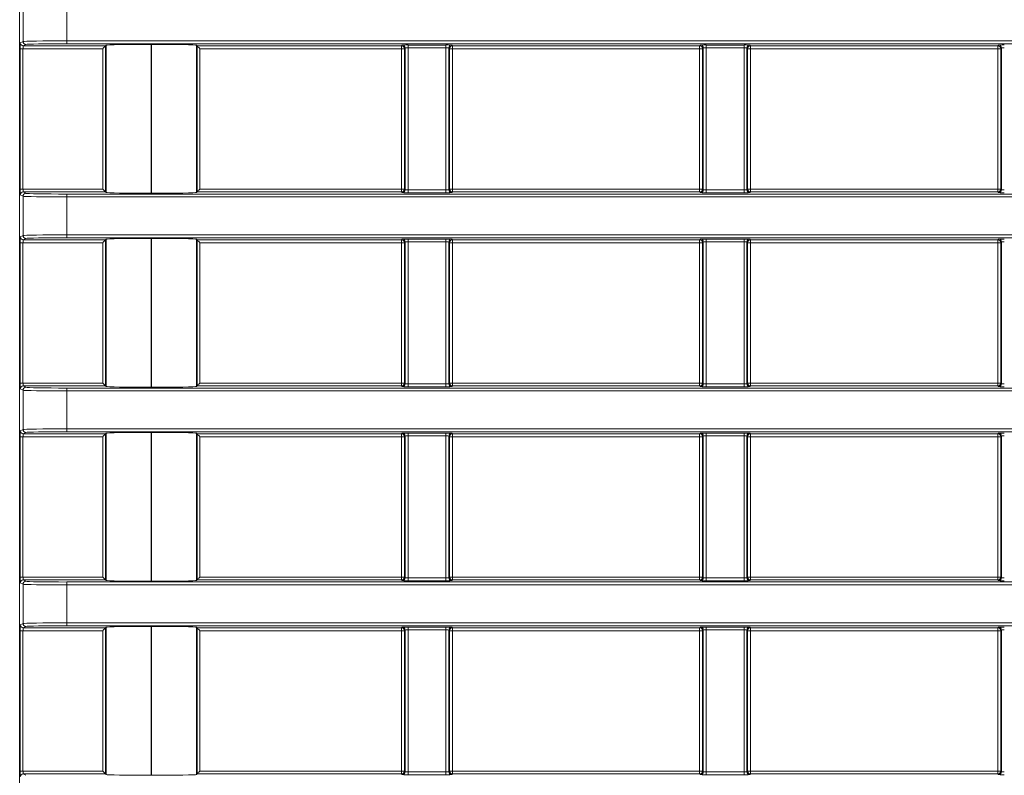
# Model space of a CAD drawing. Header units: millimetres. Extents: x 0 to 1118, y 0 to 864.
# Tile 125 of 146: x 343 to 360, y 469 to 482. Entities that reach past the tile are written whole.
import ezdxf

# ---------------------------------------------------------------- set-up
doc = ezdxf.new("R2010")
doc.units = ezdxf.units.MM

msp = doc.modelspace()

# ---------------------------------------------------------------- linework, layer by layer
at = {"color": 7, "linetype": 'Continuous', "lineweight": 15}
for p, q in [((343.494, 486.032), (343.494, 457.972)), ((343.552, 481.673), (343.552, 482.348)), ((344.302, 482.336), (344.302, 481.685)), ((343.505, 481.649), (343.552, 481.673)), ((344.302, 481.685), (370.628, 481.685)), ((344.302, 481.685), (344.302, 481.635)), ((343.502, 479.136), (343.502, 481.549)), ((343.502, 481.549), (343.551, 481.549)), ((344.921, 481.549), (343.551, 481.549)), ((343.551, 481.549), (343.551, 479.136)), ((343.602, 481.623), (343.555, 481.599)), ((343.555, 481.599), (344.971, 481.599)), ((370.628, 481.635), (344.302, 481.635)), ((344.921, 479.136), (344.921, 481.549)), ((344.981, 481.609), (344.971, 481.599)), ((344.971, 481.599), (344.971, 479.086)), ((344.981, 479.076), (344.981, 481.609)), ((345.756, 481.623), (345.758, 481.623)), ((345.756, 481.623), (345.756, 479.062)), ((345.758, 479.062), (345.758, 481.623)), ((346.533, 481.609), (346.543, 481.599)), ((346.533, 481.609), (346.533, 479.076)), ((346.543, 481.599), (350.057, 481.599)), ((346.543, 479.086), (346.543, 481.599)), ((346.593, 481.549), (346.593, 479.136)), ((350.057, 481.549), (346.593, 481.549)), ((350.057, 481.599), (350.069, 481.611)), ((350.057, 481.549), (350.057, 481.599)), ((350.107, 481.549), (350.057, 481.549)), ((350.057, 479.136), (350.057, 481.549)), ((350.119, 481.561), (350.107, 481.549)), ((350.107, 481.549), (350.107, 479.136)), ((350.119, 479.124), (350.119, 481.561)), ((350.169, 481.612), (350.82, 481.612)), ((350.169, 481.612), (350.169, 481.562)), ((350.82, 481.562), (350.169, 481.562)), ((350.169, 481.562), (350.169, 479.123)), ((350.82, 481.612), (350.82, 481.562)), ((350.82, 479.123), (350.82, 481.562)), ((350.87, 481.561), (350.87, 479.124)), ((350.882, 481.549), (350.87, 481.561)), ((350.882, 479.136), (350.882, 481.549)), ((350.932, 481.549), (350.882, 481.549)), ((350.92, 481.611), (350.932, 481.599)), ((350.932, 481.599), (355.182, 481.599)), ((350.932, 481.599), (350.932, 481.549)), ((350.932, 481.549), (350.932, 479.136)), ((355.182, 481.549), (350.932, 481.549)), ((355.182, 481.599), (355.194, 481.611)), ((355.182, 481.549), (355.182, 481.599)), ((355.232, 481.549), (355.182, 481.549)), ((355.182, 479.136), (355.182, 481.549)), ((355.244, 481.561), (355.232, 481.549)), ((355.232, 481.549), (355.232, 479.136)), ((355.244, 479.124), (355.244, 481.561)), ((355.294, 481.612), (355.945, 481.612)), ((355.294, 481.612), (355.294, 481.562)), ((355.945, 481.562), (355.294, 481.562)), ((355.294, 481.562), (355.294, 479.123)), ((355.945, 481.612), (355.945, 481.562)), ((355.945, 479.123), (355.945, 481.562)), ((355.995, 481.561), (355.995, 479.124)), ((356.007, 481.549), (355.995, 481.561)), ((356.007, 479.136), (356.007, 481.549)), ((356.057, 481.549), (356.007, 481.549)), ((356.045, 481.611), (356.057, 481.599)), ((356.057, 481.599), (360.307, 481.599)), ((356.057, 481.599), (356.057, 481.549)), ((356.057, 481.549), (356.057, 479.136)), ((360.307, 481.549), (356.057, 481.549)), ((360.307, 481.599), (360.319, 481.611)), ((360.307, 481.549), (360.307, 481.599)), ((360.357, 481.549), (360.307, 481.549)), ((360.307, 479.136), (360.307, 481.549)), ((360.369, 481.561), (360.357, 481.549)), ((360.357, 481.549), (360.357, 479.136)), ((360.369, 479.124), (360.369, 481.561)), ((343.502, 479.136), (343.551, 479.136)), ((343.551, 479.136), (344.921, 479.136)), ((346.593, 479.136), (350.057, 479.136)), ((350.057, 479.086), (350.057, 479.136)), ((350.057, 479.136), (350.107, 479.136)), ((350.107, 479.136), (350.119, 479.124)), ((350.169, 479.123), (350.82, 479.123)), ((350.169, 479.123), (350.169, 479.073)), ((350.82, 479.123), (350.82, 479.073)), ((350.87, 479.124), (350.882, 479.136)), ((350.882, 479.136), (350.932, 479.136)), ((350.932, 479.136), (350.932, 479.086)), ((350.932, 479.136), (355.182, 479.136)), ((355.182, 479.086), (355.182, 479.136)), ((355.182, 479.136), (355.232, 479.136)), ((355.232, 479.136), (355.244, 479.124)), ((355.294, 479.123), (355.945, 479.123)), ((355.294, 479.123), (355.294, 479.073)), ((355.945, 479.123), (355.945, 479.073)), ((355.995, 479.124), (356.007, 479.136)), ((356.007, 479.136), (356.057, 479.136)), ((356.057, 479.136), (356.057, 479.086)), ((356.057, 479.136), (360.307, 479.136)), ((360.307, 479.086), (360.307, 479.136)), ((360.307, 479.136), (360.357, 479.136)), ((360.357, 479.136), (360.369, 479.124)), ((343.552, 479.012), (343.505, 479.036)), ((343.552, 478.337), (343.552, 479.012)), ((343.555, 479.086), (343.602, 479.062)), ((344.971, 479.086), (343.555, 479.086)), ((344.302, 479), (344.302, 479.05)), ((344.302, 479.05), (370.628, 479.05)), ((370.628, 479), (344.302, 479)), ((344.302, 479), (344.302, 478.349)), ((344.981, 479.076), (344.971, 479.086)), ((345.756, 479.062), (345.758, 479.062)), ((346.533, 479.076), (346.543, 479.086)), ((350.057, 479.086), (346.543, 479.086)), ((350.069, 479.074), (350.057, 479.086)), ((350.82, 479.073), (350.169, 479.073)), ((350.932, 479.086), (350.92, 479.074)), ((355.182, 479.086), (350.932, 479.086)), ((355.194, 479.074), (355.182, 479.086)), ((355.945, 479.073), (355.294, 479.073)), ((356.057, 479.086), (356.045, 479.074)), ((360.307, 479.086), (356.057, 479.086)), ((360.319, 479.074), (360.307, 479.086)), ((343.505, 478.313), (343.552, 478.337)), ((343.602, 478.287), (343.555, 478.263)), ((344.302, 478.349), (344.302, 478.299)), ((344.302, 478.349), (370.628, 478.349)), ((370.628, 478.299), (344.302, 478.299)), ((345.756, 478.287), (345.758, 478.287)), ((345.756, 478.287), (345.756, 475.726)), ((345.758, 475.726), (345.758, 478.287)), ((350.169, 478.276), (350.82, 478.276)), ((350.169, 478.276), (350.169, 478.226)), ((350.82, 478.276), (350.82, 478.226)), ((355.294, 478.276), (355.945, 478.276)), ((355.294, 478.276), (355.294, 478.226)), ((355.945, 478.276), (355.945, 478.226)), ((343.502, 475.799), (343.502, 478.213)), ((343.502, 478.213), (343.551, 478.213)), ((344.921, 478.213), (343.551, 478.213)), ((343.551, 478.213), (343.551, 475.799)), ((343.555, 478.263), (344.971, 478.263)), ((344.921, 475.799), (344.921, 478.213)), ((344.981, 478.273), (344.971, 478.263)), ((344.971, 478.263), (344.971, 475.749)), ((344.981, 475.739), (344.981, 478.273)), ((346.533, 478.273), (346.543, 478.263)), ((346.533, 478.273), (346.533, 475.739)), ((346.543, 478.263), (350.057, 478.263)), ((346.543, 475.749), (346.543, 478.263)), ((346.593, 478.213), (346.593, 475.799)), ((350.057, 478.213), (346.593, 478.213)), ((350.057, 478.263), (350.069, 478.275)), ((350.057, 478.213), (350.057, 478.263)), ((350.107, 478.213), (350.057, 478.213)), ((350.057, 475.799), (350.057, 478.213)), ((350.119, 478.225), (350.107, 478.213)), ((350.107, 478.213), (350.107, 475.799)), ((350.119, 475.788), (350.119, 478.225)), ((350.82, 478.226), (350.169, 478.226)), ((350.169, 478.226), (350.169, 475.786)), ((350.82, 475.786), (350.82, 478.226)), ((350.87, 478.225), (350.87, 475.788)), ((350.882, 478.213), (350.87, 478.225)), ((350.882, 475.799), (350.882, 478.213)), ((350.932, 478.213), (350.882, 478.213)), ((350.92, 478.275), (350.932, 478.263)), ((350.932, 478.263), (355.182, 478.263)), ((350.932, 478.263), (350.932, 478.213)), ((350.932, 478.213), (350.932, 475.799)), ((355.182, 478.213), (350.932, 478.213)), ((355.182, 478.263), (355.194, 478.275)), ((355.182, 478.213), (355.182, 478.263)), ((355.232, 478.213), (355.182, 478.213)), ((355.182, 475.799), (355.182, 478.213)), ((355.244, 478.225), (355.232, 478.213)), ((355.232, 478.213), (355.232, 475.799)), ((355.244, 475.788), (355.244, 478.225)), ((355.945, 478.226), (355.294, 478.226)), ((355.294, 478.226), (355.294, 475.786)), ((355.945, 475.786), (355.945, 478.226)), ((355.995, 478.225), (355.995, 475.788)), ((356.007, 478.213), (355.995, 478.225)), ((356.007, 475.799), (356.007, 478.213)), ((356.057, 478.213), (356.007, 478.213)), ((356.045, 478.275), (356.057, 478.263)), ((356.057, 478.263), (360.307, 478.263)), ((356.057, 478.263), (356.057, 478.213)), ((360.307, 478.213), (356.057, 478.213)), ((356.057, 478.213), (356.057, 475.799)), ((360.307, 478.263), (360.319, 478.275)), ((360.307, 478.213), (360.307, 478.263)), ((360.357, 478.213), (360.307, 478.213)), ((360.307, 475.799), (360.307, 478.213)), ((360.369, 478.225), (360.357, 478.213)), ((360.357, 478.213), (360.357, 475.799)), ((360.369, 475.788), (360.369, 478.225)), ((343.502, 475.799), (343.551, 475.799)), ((343.551, 475.799), (344.921, 475.799)), ((343.555, 475.749), (343.602, 475.726)), ((344.971, 475.749), (343.555, 475.749)), ((344.981, 475.739), (344.971, 475.749)), ((346.533, 475.739), (346.543, 475.749)), ((350.057, 475.749), (346.543, 475.749)), ((346.593, 475.799), (350.057, 475.799)), ((350.057, 475.749), (350.057, 475.799)), ((350.057, 475.799), (350.107, 475.799)), ((350.069, 475.738), (350.057, 475.749)), ((350.107, 475.799), (350.119, 475.788)), ((350.169, 475.786), (350.169, 475.736)), ((350.169, 475.786), (350.82, 475.786)), ((350.82, 475.786), (350.82, 475.736)), ((350.87, 475.788), (350.882, 475.799)), ((350.882, 475.799), (350.932, 475.799)), ((350.932, 475.749), (350.92, 475.738)), ((350.932, 475.799), (350.932, 475.749)), ((350.932, 475.799), (355.182, 475.799)), ((355.182, 475.749), (350.932, 475.749)), ((355.182, 475.749), (355.182, 475.799)), ((355.182, 475.799), (355.232, 475.799)), ((355.194, 475.738), (355.182, 475.749)), ((355.232, 475.799), (355.244, 475.788)), ((355.294, 475.786), (355.945, 475.786)), ((355.294, 475.786), (355.294, 475.736)), ((355.945, 475.786), (355.945, 475.736)), ((355.995, 475.788), (356.007, 475.799)), ((356.007, 475.799), (356.057, 475.799)), ((356.057, 475.749), (356.045, 475.738)), ((356.057, 475.799), (356.057, 475.749)), ((356.057, 475.799), (360.307, 475.799)), ((360.307, 475.749), (356.057, 475.749)), ((360.307, 475.749), (360.307, 475.799)), ((360.307, 475.799), (360.357, 475.799)), ((360.319, 475.738), (360.307, 475.749)), ((360.357, 475.799), (360.369, 475.788)), ((343.552, 475.676), (343.505, 475.7)), ((343.552, 475.001), (343.552, 475.676)), ((344.302, 475.664), (344.302, 475.714)), ((344.302, 475.714), (370.628, 475.714)), ((370.628, 475.664), (344.302, 475.664)), ((344.302, 475.664), (344.302, 475.012)), ((345.756, 475.726), (345.758, 475.726)), ((350.82, 475.736), (350.169, 475.736)), ((355.945, 475.736), (355.294, 475.736)), ((343.505, 474.977), (343.552, 475.001)), ((343.602, 474.951), (343.555, 474.927)), ((343.555, 474.927), (344.971, 474.927)), ((344.302, 475.012), (370.628, 475.012)), ((344.302, 475.012), (344.302, 474.962)), ((370.628, 474.962), (344.302, 474.962)), ((344.981, 474.937), (344.971, 474.927)), ((344.971, 474.927), (344.971, 472.413)), ((344.981, 472.403), (344.981, 474.937)), ((345.756, 474.95), (345.758, 474.95)), ((345.756, 474.95), (345.756, 472.39)), ((345.758, 472.39), (345.758, 474.95)), ((346.533, 474.937), (346.543, 474.927)), ((346.533, 474.937), (346.533, 472.403)), ((346.543, 474.927), (350.057, 474.927)), ((346.543, 472.413), (346.543, 474.927)), ((350.057, 474.927), (350.069, 474.938)), ((350.057, 474.877), (350.057, 474.927)), ((350.169, 474.94), (350.82, 474.94)), ((350.169, 474.94), (350.169, 474.89)), ((350.82, 474.94), (350.82, 474.89)), ((350.92, 474.938), (350.932, 474.927)), ((350.932, 474.927), (355.182, 474.927)), ((350.932, 474.927), (350.932, 474.877)), ((355.182, 474.927), (355.194, 474.938)), ((355.182, 474.877), (355.182, 474.927)), ((355.294, 474.94), (355.945, 474.94)), ((355.294, 474.94), (355.294, 474.89)), ((355.945, 474.94), (355.945, 474.89)), ((356.045, 474.938), (356.057, 474.927)), ((356.057, 474.927), (360.307, 474.927)), ((356.057, 474.927), (356.057, 474.877)), ((360.307, 474.927), (360.319, 474.938)), ((360.307, 474.877), (360.307, 474.927)), ((343.502, 472.463), (343.502, 474.877)), ((343.502, 474.877), (343.551, 474.877)), ((344.921, 474.877), (343.551, 474.877)), ((343.551, 474.877), (343.551, 472.463)), ((344.921, 472.463), (344.921, 474.877)), ((346.593, 474.877), (346.593, 472.463)), ((350.057, 474.877), (346.593, 474.877)), ((350.107, 474.877), (350.057, 474.877)), ((350.057, 472.463), (350.057, 474.877)), ((350.119, 474.888), (350.107, 474.877)), ((350.107, 474.877), (350.107, 472.463)), ((350.119, 472.452), (350.119, 474.888)), ((350.82, 474.89), (350.169, 474.89)), ((350.169, 474.89), (350.169, 472.45)), ((350.82, 472.45), (350.82, 474.89)), ((350.87, 474.888), (350.87, 472.452)), ((350.882, 474.877), (350.87, 474.888)), ((350.882, 472.463), (350.882, 474.877)), ((350.932, 474.877), (350.882, 474.877)), ((350.932, 474.877), (350.932, 472.463)), ((355.182, 474.877), (350.932, 474.877)), ((355.232, 474.877), (355.182, 474.877)), ((355.182, 472.463), (355.182, 474.877)), ((355.244, 474.888), (355.232, 474.877)), ((355.232, 474.877), (355.232, 472.463)), ((355.244, 472.452), (355.244, 474.888)), ((355.945, 474.89), (355.294, 474.89)), ((355.294, 474.89), (355.294, 472.45)), ((355.945, 472.45), (355.945, 474.89)), ((355.995, 474.888), (355.995, 472.452)), ((356.007, 474.877), (355.995, 474.888)), ((356.007, 472.463), (356.007, 474.877)), ((356.057, 474.877), (356.007, 474.877)), ((356.057, 474.877), (356.057, 472.463)), ((360.307, 474.877), (356.057, 474.877)), ((360.357, 474.877), (360.307, 474.877)), ((360.307, 472.463), (360.307, 474.877)), ((360.369, 474.888), (360.357, 474.877)), ((360.357, 474.877), (360.357, 472.463)), ((360.369, 472.452), (360.369, 474.888)), ((343.502, 472.463), (343.551, 472.463)), ((343.552, 472.34), (343.505, 472.363)), ((343.551, 472.463), (344.921, 472.463)), ((343.555, 472.413), (343.602, 472.39)), ((344.971, 472.413), (343.555, 472.413)), ((344.302, 472.328), (344.302, 472.378)), ((344.302, 472.378), (370.628, 472.378)), ((344.981, 472.403), (344.971, 472.413)), ((345.756, 472.39), (345.758, 472.39)), ((346.533, 472.403), (346.543, 472.413)), ((350.057, 472.413), (346.543, 472.413)), ((346.593, 472.463), (350.057, 472.463)), ((350.057, 472.413), (350.057, 472.463)), ((350.057, 472.463), (350.107, 472.463)), ((350.069, 472.402), (350.057, 472.413)), ((350.107, 472.463), (350.119, 472.452)), ((350.169, 472.45), (350.82, 472.45)), ((350.169, 472.45), (350.169, 472.4)), ((350.82, 472.4), (350.169, 472.4)), ((350.82, 472.45), (350.82, 472.4)), ((350.87, 472.452), (350.882, 472.463)), ((350.882, 472.463), (350.932, 472.463)), ((350.932, 472.413), (350.92, 472.402)), ((350.932, 472.463), (350.932, 472.413)), ((350.932, 472.463), (355.182, 472.463)), ((355.182, 472.413), (350.932, 472.413)), ((355.182, 472.413), (355.182, 472.463)), ((355.182, 472.463), (355.232, 472.463)), ((355.194, 472.402), (355.182, 472.413)), ((355.232, 472.463), (355.244, 472.452)), ((355.294, 472.45), (355.945, 472.45)), ((355.294, 472.45), (355.294, 472.4)), ((355.945, 472.4), (355.294, 472.4)), ((355.945, 472.45), (355.945, 472.4)), ((355.995, 472.452), (356.007, 472.463)), ((356.007, 472.463), (356.057, 472.463)), ((356.057, 472.413), (356.045, 472.402)), ((356.057, 472.463), (356.057, 472.413)), ((356.057, 472.463), (360.307, 472.463)), ((360.307, 472.413), (356.057, 472.413)), ((360.307, 472.413), (360.307, 472.463)), ((360.307, 472.463), (360.357, 472.463)), ((360.319, 472.402), (360.307, 472.413)), ((360.357, 472.463), (360.369, 472.452)), ((343.552, 471.664), (343.552, 472.34)), ((370.628, 472.328), (344.302, 472.328)), ((344.302, 472.328), (344.302, 471.676)), ((344.302, 471.676), (370.628, 471.676)), ((344.302, 471.676), (344.302, 471.626)), ((343.502, 469.127), (343.502, 471.541)), ((343.502, 471.541), (343.551, 471.541)), ((343.505, 471.641), (343.552, 471.664)), ((344.921, 471.541), (343.551, 471.541)), ((343.551, 471.541), (343.551, 469.127)), ((343.602, 471.615), (343.555, 471.591)), ((343.555, 471.591), (344.971, 471.591)), ((370.628, 471.626), (344.302, 471.626)), ((344.921, 469.127), (344.921, 471.541)), ((344.981, 471.601), (344.971, 471.591)), ((344.971, 471.591), (344.971, 469.077)), ((344.981, 469.067), (344.981, 471.601)), ((345.756, 471.614), (345.758, 471.614)), ((345.756, 471.614), (345.756, 469.054)), ((345.758, 469.054), (345.758, 471.614)), ((346.533, 471.601), (346.543, 471.591)), ((346.533, 471.601), (346.533, 469.067)), ((346.543, 471.591), (350.057, 471.591)), ((346.543, 469.077), (346.543, 471.591)), ((346.593, 471.541), (346.593, 469.127)), ((350.057, 471.541), (346.593, 471.541)), ((350.057, 471.591), (350.069, 471.602)), ((350.057, 471.541), (350.057, 471.591)), ((350.107, 471.541), (350.057, 471.541)), ((350.057, 469.127), (350.057, 471.541)), ((350.119, 471.552), (350.107, 471.541)), ((350.107, 471.541), (350.107, 469.127)), ((350.119, 469.116), (350.119, 471.552)), ((350.169, 471.604), (350.82, 471.604)), ((350.169, 471.604), (350.169, 471.554)), ((350.82, 471.554), (350.169, 471.554)), ((350.169, 471.554), (350.169, 469.114)), ((350.82, 471.604), (350.82, 471.554)), ((350.82, 469.114), (350.82, 471.554)), ((350.87, 471.552), (350.87, 469.116)), ((350.882, 471.541), (350.87, 471.552)), ((350.882, 469.127), (350.882, 471.541)), ((350.932, 471.541), (350.882, 471.541)), ((350.92, 471.602), (350.932, 471.591)), ((350.932, 471.591), (355.182, 471.591)), ((350.932, 471.591), (350.932, 471.541)), ((350.932, 471.541), (350.932, 469.127)), ((355.182, 471.541), (350.932, 471.541)), ((355.182, 471.591), (355.194, 471.602)), ((355.182, 471.541), (355.182, 471.591)), ((355.232, 471.541), (355.182, 471.541)), ((355.182, 469.127), (355.182, 471.541)), ((355.244, 471.552), (355.232, 471.541)), ((355.232, 471.541), (355.232, 469.127)), ((355.244, 469.116), (355.244, 471.552)), ((355.294, 471.604), (355.945, 471.604)), ((355.294, 471.604), (355.294, 471.554)), ((355.945, 471.554), (355.294, 471.554)), ((355.294, 471.554), (355.294, 469.114)), ((355.945, 471.604), (355.945, 471.554)), ((355.945, 469.114), (355.945, 471.554)), ((355.995, 471.552), (355.995, 469.116)), ((356.007, 471.541), (355.995, 471.552)), ((356.007, 469.127), (356.007, 471.541)), ((356.057, 471.541), (356.007, 471.541)), ((356.045, 471.602), (356.057, 471.591)), ((356.057, 471.591), (360.307, 471.591)), ((356.057, 471.591), (356.057, 471.541)), ((356.057, 471.541), (356.057, 469.127)), ((360.307, 471.541), (356.057, 471.541)), ((360.307, 471.591), (360.319, 471.602)), ((360.307, 471.541), (360.307, 471.591)), ((360.357, 471.541), (360.307, 471.541)), ((360.307, 469.127), (360.307, 471.541)), ((360.369, 471.552), (360.357, 471.541)), ((360.357, 471.541), (360.357, 469.127)), ((360.369, 469.116), (360.369, 471.552)), ((343.502, 469.127), (343.551, 469.127)), ((343.551, 469.127), (344.921, 469.127)), ((343.555, 469.077), (343.602, 469.054)), ((344.971, 469.077), (343.555, 469.077)), ((344.981, 469.067), (344.971, 469.077)), ((345.756, 469.054), (345.758, 469.054)), ((346.533, 469.067), (346.543, 469.077)), ((350.057, 469.077), (346.543, 469.077)), ((346.593, 469.127), (350.057, 469.127)), ((350.057, 469.077), (350.057, 469.127)), ((350.057, 469.127), (350.107, 469.127)), ((350.069, 469.066), (350.057, 469.077)), ((350.107, 469.127), (350.119, 469.116)), ((350.169, 469.114), (350.82, 469.114)), ((350.169, 469.114), (350.169, 469.064)), ((350.82, 469.064), (350.169, 469.064)), ((350.82, 469.114), (350.82, 469.064)), ((350.87, 469.116), (350.882, 469.127)), ((350.882, 469.127), (350.932, 469.127)), ((350.932, 469.077), (350.92, 469.066)), ((350.932, 469.127), (350.932, 469.077)), ((350.932, 469.127), (355.182, 469.127)), ((355.182, 469.077), (350.932, 469.077)), ((355.182, 469.077), (355.182, 469.127)), ((355.182, 469.127), (355.232, 469.127)), ((355.194, 469.066), (355.182, 469.077)), ((355.232, 469.127), (355.244, 469.116)), ((355.294, 469.114), (355.945, 469.114)), ((355.294, 469.114), (355.294, 469.064)), ((355.945, 469.064), (355.294, 469.064)), ((355.945, 469.114), (355.945, 469.064)), ((355.995, 469.116), (356.007, 469.127)), ((356.007, 469.127), (356.057, 469.127)), ((356.057, 469.077), (356.045, 469.066)), ((356.057, 469.127), (356.057, 469.077)), ((356.057, 469.127), (360.307, 469.127)), ((360.307, 469.077), (356.057, 469.077)), ((360.307, 469.077), (360.307, 469.127)), ((360.307, 469.127), (360.357, 469.127)), ((360.319, 469.066), (360.307, 469.077)), ((360.357, 469.127), (360.369, 469.116))]:
    msp.add_line(p, q, dxfattribs=at)
at = {"color": 7, "linetype": 'Continuous', "lineweight": 15, "flags": 128}
for points in [[(344.921, 481.549), (344.931, 481.559), (344.94, 481.568), (344.949, 481.577), (344.956, 481.584), (344.962, 481.591), (344.967, 481.595), (344.97, 481.598), (344.971, 481.599)], [(346.543, 481.599), (346.544, 481.598), (346.547, 481.595), (346.552, 481.591), (346.558, 481.584), (346.565, 481.577), (346.574, 481.568), (346.583, 481.559), (346.593, 481.549)], [(344.921, 479.136), (344.931, 479.126), (344.94, 479.117), (344.949, 479.108), (344.956, 479.101), (344.962, 479.094), (344.967, 479.09), (344.97, 479.087), (344.971, 479.086)], [(346.593, 479.136), (346.583, 479.126), (346.574, 479.117), (346.565, 479.108), (346.558, 479.101), (346.552, 479.094), (346.547, 479.09), (346.544, 479.087), (346.543, 479.086)], [(344.921, 478.213), (344.931, 478.223), (344.94, 478.232), (344.949, 478.241), (344.956, 478.248), (344.962, 478.254), (344.967, 478.259), (344.97, 478.262), (344.971, 478.263)], [(346.543, 478.263), (346.544, 478.262), (346.547, 478.259), (346.552, 478.254), (346.558, 478.248), (346.565, 478.241), (346.574, 478.232), (346.583, 478.223), (346.593, 478.213)], [(344.921, 475.799), (344.931, 475.79), (344.94, 475.781), (344.949, 475.772), (344.956, 475.764), (344.962, 475.758), (344.967, 475.754), (344.97, 475.751), (344.971, 475.749)], [(346.593, 475.799), (346.583, 475.79), (346.574, 475.781), (346.565, 475.772), (346.558, 475.764), (346.552, 475.758), (346.547, 475.754), (346.544, 475.751), (346.543, 475.749)], [(344.921, 474.877), (344.931, 474.887), (344.94, 474.896), (344.949, 474.905), (344.956, 474.912), (344.962, 474.918), (344.967, 474.923), (344.97, 474.926), (344.971, 474.927)], [(346.543, 474.927), (346.544, 474.926), (346.547, 474.923), (346.552, 474.918), (346.558, 474.912), (346.565, 474.905), (346.574, 474.896), (346.583, 474.887), (346.593, 474.877)], [(344.921, 472.463), (344.931, 472.454), (344.94, 472.444), (344.949, 472.436), (344.956, 472.428), (344.962, 472.422), (344.967, 472.417), (344.97, 472.414), (344.971, 472.413)], [(346.593, 472.463), (346.583, 472.454), (346.574, 472.444), (346.565, 472.436), (346.558, 472.428), (346.552, 472.422), (346.547, 472.417), (346.544, 472.414), (346.543, 472.413)], [(344.921, 471.541), (344.931, 471.551), (344.94, 471.56), (344.949, 471.568), (344.956, 471.576), (344.962, 471.582), (344.967, 471.587), (344.97, 471.59), (344.971, 471.591)], [(346.543, 471.591), (346.544, 471.59), (346.547, 471.587), (346.552, 471.582), (346.558, 471.576), (346.565, 471.568), (346.574, 471.56), (346.583, 471.551), (346.593, 471.541)], [(344.921, 469.127), (344.931, 469.118), (344.94, 469.108), (344.949, 469.1), (344.956, 469.092), (344.962, 469.086), (344.967, 469.081), (344.97, 469.078), (344.971, 469.077)], [(346.593, 469.127), (346.583, 469.118), (346.574, 469.108), (346.565, 469.1), (346.558, 469.092), (346.552, 469.086), (346.547, 469.081), (346.544, 469.078), (346.543, 469.077)]]:
    msp.add_lwpolyline(points, dxfattribs=at)
at = {"color": 7, "linetype": 'Continuous', "lineweight": 15}
for centre, start, end in [((343.602, 481.673), 180.0258, 269.9486), ((343.555, 481.649), 180.0258, 269.9486), ((350.057, 481.549), 0.0214, 89.9807), ((350.069, 481.561), 0.0241, 89.9759), ((350.92, 481.561), 90.0223, 179.982), ((350.932, 481.549), 90.0193, 179.9786), ((355.182, 481.549), 0.0171, 89.9808), ((355.194, 481.561), 0.018, 89.9777), ((356.045, 481.561), 90.0223, 179.9777), ((356.057, 481.549), 90.0193, 179.9786), ((360.307, 481.549), 0.0171, 89.985), ((360.319, 481.561), 0.0223, 89.9777), ((350.057, 479.136), 270.0203, 359.9786), ((350.069, 479.124), 270.021, 359.9779), ((350.92, 479.124), 180.016, 269.9808), ((350.932, 479.136), 180.0214, 269.9797), ((355.182, 479.136), 270.0203, 359.9829), ((355.194, 479.124), 270.0192, 359.984), ((356.045, 479.124), 180.0203, 269.9807), ((356.057, 479.136), 180.0214, 269.9797), ((360.307, 479.136), 270.016, 359.9829), ((360.319, 479.124), 270.0193, 359.9797), ((343.555, 479.036), 90.0519, 179.9727), ((343.602, 479.012), 90.0519, 179.9727), ((343.555, 478.313), 180.0273, 269.9481), ((343.602, 478.337), 180.0273, 269.9481), ((350.057, 478.213), 0.0214, 89.9807), ((350.069, 478.225), 0.0236, 89.9775), ((350.92, 478.225), 90.0208, 179.9824), ((350.932, 478.213), 90.0193, 179.9786), ((355.182, 478.213), 0.0171, 89.9808), ((355.194, 478.225), 0.0176, 89.9792), ((356.045, 478.225), 90.0208, 179.9782), ((356.057, 478.213), 90.0193, 179.9786), ((360.307, 478.213), 0.0171, 89.985), ((360.319, 478.225), 0.0218, 89.9792), ((343.555, 475.699), 90.0519, 179.9727), ((350.057, 475.8), 270.0203, 359.9786), ((350.069, 475.788), 270.021, 359.9779), ((350.92, 475.788), 180.016, 269.9808), ((350.932, 475.8), 180.0214, 269.9797), ((355.182, 475.8), 270.0203, 359.9829), ((355.194, 475.788), 270.0192, 359.984), ((356.045, 475.788), 180.0203, 269.9807), ((356.057, 475.8), 180.0214, 269.9797), ((360.307, 475.8), 270.016, 359.9829), ((360.319, 475.788), 270.0193, 359.9797), ((343.602, 475.676), 90.0519, 179.9727), ((343.555, 474.977), 180.0273, 269.9481), ((343.602, 475.001), 180.0273, 269.9481), ((350.057, 474.877), 0.0214, 89.9807), ((350.069, 474.888), 0.0236, 89.9775), ((350.92, 474.888), 90.0208, 179.9824), ((350.932, 474.877), 90.0193, 179.9786), ((355.182, 474.877), 0.0171, 89.9808), ((355.194, 474.888), 0.0176, 89.9792), ((356.045, 474.888), 90.0208, 179.9782), ((356.057, 474.877), 90.0193, 179.9786), ((360.307, 474.877), 0.0171, 89.985), ((360.319, 474.888), 0.0218, 89.9792), ((343.555, 472.363), 90.05, 179.974), ((343.602, 472.34), 90.05, 179.974), ((350.057, 472.463), 270.0208, 359.9782), ((350.069, 472.452), 270.0223, 359.9766), ((350.92, 472.452), 180.0173, 269.9795), ((350.932, 472.463), 180.0218, 269.9792), ((355.182, 472.463), 270.0208, 359.9824), ((355.194, 472.452), 270.0205, 359.9827), ((356.045, 472.452), 180.0216, 269.9795), ((356.057, 472.463), 180.0218, 269.9792), ((360.307, 472.463), 270.0165, 359.9825), ((360.319, 472.452), 270.0205, 359.9784), ((343.555, 471.641), 180.0262, 269.9492), ((343.602, 471.665), 180.0262, 269.9492), ((350.057, 471.541), 0.0218, 89.9792), ((350.069, 471.552), 0.0229, 89.9782), ((350.92, 471.552), 90.02, 179.9832), ((350.932, 471.541), 90.0208, 179.9782), ((355.182, 471.541), 0.0176, 89.9792), ((355.194, 471.552), 0.0168, 89.98), ((356.045, 471.552), 90.02, 179.9789), ((356.057, 471.541), 90.0208, 179.9782), ((360.307, 471.541), 0.0175, 89.9835), ((360.319, 471.552), 0.0211, 89.98), ((343.555, 469.027), 90.0509, 179.9736), ((350.057, 469.127), 270.0203, 359.9784), ((350.069, 469.116), 270.0222, 359.9768), ((350.92, 469.116), 180.0172, 269.9796), ((350.932, 469.127), 180.0216, 269.9797), ((355.182, 469.127), 270.0203, 359.9827), ((355.194, 469.116), 270.0204, 359.9828), ((356.045, 469.116), 180.0215, 269.9796), ((356.057, 469.127), 180.0216, 269.9797), ((360.307, 469.127), 270.016, 359.9827), ((360.319, 469.116), 270.0204, 359.9785)]:
    msp.add_arc(centre, 0.05, start, end, dxfattribs=at)
for centre, major_axis, ratio, start_param, end_param in [((344.302, 481.672), (0.75, 0), 0.016291, 1.570796, 3.106686), ((343.505, 481.549), (0, 0.1), 0.034921, 0.017453, 1.570796), ((343.555, 481.549), (0, 0.05), 0.069842, 0.017453, 1.570796), ((344.302, 481.622), (0.7, 0), 0.017455, 1.570796, 3.106686), ((345.756, 481.609), (0.775, 0), 0.017455, 1.570796, 3.124139), ((345.758, 481.609), (0.775, 0), 0.017455, 0.017453, 1.570796), ((350.169, 481.611), (0.1, 0), 0.017455, 1.570796, 3.124139), ((350.169, 481.561), (0.05, 0), 0.03491, 1.570796, 3.124139), ((350.82, 481.611), (0.1, 0), 0.017455, 0.017453, 1.570796), ((350.82, 481.561), (0.05, 0), 0.03491, 0.017453, 1.570796), ((355.294, 481.611), (0.1, 0), 0.017455, 1.570796, 3.124139), ((355.294, 481.561), (0.05, 0), 0.03491, 1.570796, 3.124139), ((355.945, 481.611), (0.1, 0), 0.017455, 0.017453, 1.570796), ((355.945, 481.561), (0.05, 0), 0.03491, 0.017453, 1.570796), ((360.419, 481.611), (0.1, 0), 0.017455, 1.570796, 3.124139), ((360.419, 481.561), (0.05, 0), 0.03491, 1.570796, 3.124139), ((343.505, 479.136), (0, 0.1), 0.034921, 1.570796, 3.124139), ((343.555, 479.136), (0, 0.05), 0.069842, 1.570796, 3.124139), ((350.169, 479.124), (0.05, 0), 0.03491, 3.159046, 4.712389), ((350.82, 479.124), (0.05, 0), 0.03491, 4.712389, 6.265732), ((355.294, 479.124), (0.05, 0), 0.03491, 3.159046, 4.712389), ((355.945, 479.124), (0.05, 0), 0.03491, 4.712389, 6.265732), ((360.419, 479.124), (0.05, 0), 0.03491, 3.159046, 4.712389), ((344.302, 479.012), (0.75, 0), 0.016291, 3.176499, 4.712389), ((344.302, 479.062), (0.7, 0), 0.017455, 3.176499, 4.712389), ((345.756, 479.076), (0.775, 0), 0.017455, 3.159046, 4.712389), ((345.758, 479.076), (0.775, 0), 0.017455, 4.712389, 6.265732), ((350.169, 479.074), (0.1, 0), 0.017455, 3.159046, 4.712389), ((350.82, 479.074), (0.1, 0), 0.017455, 4.712389, 6.265732), ((355.294, 479.074), (0.1, 0), 0.017455, 3.159046, 4.712389), ((355.945, 479.074), (0.1, 0), 0.017455, 4.712389, 6.265732), ((360.419, 479.074), (0.1, 0), 0.017455, 3.159046, 4.712389), ((343.505, 478.213), (0, 0.1), 0.034921, 0.017453, 1.570796), ((344.302, 478.336), (0.75, 0), 0.016291, 1.570796, 3.106686), ((344.302, 478.286), (0.7, 0), 0.017455, 1.570796, 3.106686), ((345.756, 478.273), (0.775, 0), 0.017455, 1.570796, 3.124139), ((345.758, 478.273), (0.775, 0), 0.017455, 0.017453, 1.570796), ((350.169, 478.274), (0.1, 0), 0.017455, 1.570796, 3.124139), ((350.82, 478.274), (0.1, 0), 0.017455, 0.017453, 1.570796), ((355.294, 478.274), (0.1, 0), 0.017455, 1.570796, 3.124139), ((355.945, 478.274), (0.1, 0), 0.017455, 0.017453, 1.570796), ((360.419, 478.274), (0.1, 0), 0.017455, 1.570796, 3.124139), ((343.555, 478.213), (0, 0.05), 0.069842, 0.017453, 1.570796), ((350.169, 478.224), (0.05, 0), 0.03491, 1.570796, 3.124139), ((350.82, 478.224), (0.05, 0), 0.03491, 0.017453, 1.570796), ((355.294, 478.224), (0.05, 0), 0.03491, 1.570796, 3.124139), ((355.945, 478.224), (0.05, 0), 0.03491, 0.017453, 1.570796), ((360.419, 478.224), (0.05, 0), 0.03491, 1.570796, 3.124139), ((343.505, 475.799), (0, 0.1), 0.034921, 1.570796, 3.124139), ((343.555, 475.799), (0, 0.05), 0.069842, 1.570796, 3.124139), ((345.756, 475.74), (0.775, 0), 0.017455, 3.159046, 4.712389), ((345.758, 475.74), (0.775, 0), 0.017455, 4.712389, 6.265732), ((350.169, 475.738), (0.1, 0), 0.017455, 3.159046, 4.712389), ((350.169, 475.788), (0.05, 0), 0.03491, 3.159046, 4.712389), ((350.82, 475.788), (0.05, 0), 0.03491, 4.712389, 6.265732), ((350.82, 475.738), (0.1, 0), 0.017455, 4.712389, 6.265732), ((355.294, 475.738), (0.1, 0), 0.017455, 3.159046, 4.712389), ((355.294, 475.788), (0.05, 0), 0.03491, 3.159046, 4.712389), ((355.945, 475.788), (0.05, 0), 0.03491, 4.712389, 6.265732), ((355.945, 475.738), (0.1, 0), 0.017455, 4.712389, 6.265732), ((360.419, 475.738), (0.1, 0), 0.017455, 3.159046, 4.712389), ((360.419, 475.788), (0.05, 0), 0.03491, 3.159046, 4.712389), ((344.302, 475.676), (0.75, 0), 0.016291, 3.176499, 4.712389), ((344.302, 475.726), (0.7, 0), 0.017455, 3.176499, 4.712389), ((343.505, 474.877), (0, 0.1), 0.034921, 0.017453, 1.570796), ((343.555, 474.877), (0, 0.05), 0.069842, 0.017453, 1.570796), ((344.302, 475), (0.75, 0), 0.016291, 1.570796, 3.106686), ((344.302, 474.95), (0.7, 0), 0.017455, 1.570796, 3.106686), ((345.756, 474.937), (0.775, 0), 0.017455, 1.570796, 3.124139), ((345.758, 474.937), (0.775, 0), 0.017455, 0.017453, 1.570796), ((350.169, 474.938), (0.1, 0), 0.017455, 1.570796, 3.124139), ((350.82, 474.938), (0.1, 0), 0.017455, 0.017453, 1.570796), ((355.294, 474.938), (0.1, 0), 0.017455, 1.570796, 3.124139), ((355.945, 474.938), (0.1, 0), 0.017455, 0.017453, 1.570796), ((360.419, 474.938), (0.1, 0), 0.017455, 1.570796, 3.124139), ((350.169, 474.888), (0.05, 0), 0.03491, 1.570796, 3.124139), ((350.82, 474.888), (0.05, 0), 0.03491, 0.017453, 1.570796), ((355.294, 474.888), (0.05, 0), 0.03491, 1.570796, 3.124139), ((355.945, 474.888), (0.05, 0), 0.03491, 0.017453, 1.570796), ((360.419, 474.888), (0.05, 0), 0.03491, 1.570796, 3.124139), ((343.505, 472.463), (0, 0.1), 0.034921, 1.570796, 3.124139), ((343.555, 472.463), (0, 0.05), 0.069842, 1.570796, 3.124139), ((344.302, 472.39), (0.7, 0), 0.017455, 3.176499, 4.712389), ((345.756, 472.404), (0.775, 0), 0.017455, 3.159046, 4.712389), ((345.758, 472.404), (0.775, 0), 0.017455, 4.712389, 6.265732), ((350.169, 472.402), (0.1, 0), 0.017455, 3.159046, 4.712389), ((350.169, 472.452), (0.05, 0), 0.03491, 3.159046, 4.712389), ((350.82, 472.452), (0.05, 0), 0.03491, 4.712389, 6.265732), ((350.82, 472.402), (0.1, 0), 0.017455, 4.712389, 6.265732), ((355.294, 472.402), (0.1, 0), 0.017455, 3.159046, 4.712389), ((355.294, 472.452), (0.05, 0), 0.03491, 3.159046, 4.712389), ((355.945, 472.452), (0.05, 0), 0.03491, 4.712389, 6.265732), ((355.945, 472.402), (0.1, 0), 0.017455, 4.712389, 6.265732), ((360.419, 472.402), (0.1, 0), 0.017455, 3.159046, 4.712389), ((360.419, 472.452), (0.05, 0), 0.03491, 3.159046, 4.712389), ((344.302, 472.34), (0.75, 0), 0.016291, 3.176499, 4.712389), ((344.302, 471.664), (0.75, 0), 0.016291, 1.570796, 3.106686), ((343.505, 471.541), (0, 0.1), 0.034921, 0.017453, 1.570796), ((343.555, 471.541), (0, 0.05), 0.069842, 0.017453, 1.570796), ((344.302, 471.614), (0.7, 0), 0.017455, 1.570796, 3.106686), ((345.756, 471.601), (0.775, 0), 0.017455, 1.570796, 3.124139), ((345.758, 471.601), (0.775, 0), 0.017455, 0.017453, 1.570796), ((350.169, 471.602), (0.1, 0), 0.017455, 1.570796, 3.124139), ((350.169, 471.552), (0.05, 0), 0.03491, 1.570796, 3.124139), ((350.82, 471.602), (0.1, 0), 0.017455, 0.017453, 1.570796), ((350.82, 471.552), (0.05, 0), 0.03491, 0.017453, 1.570796), ((355.294, 471.602), (0.1, 0), 0.017455, 1.570796, 3.124139), ((355.294, 471.552), (0.05, 0), 0.03491, 1.570796, 3.124139), ((355.945, 471.602), (0.1, 0), 0.017455, 0.017453, 1.570796), ((355.945, 471.552), (0.05, 0), 0.03491, 0.017453, 1.570796), ((360.419, 471.602), (0.1, 0), 0.017455, 1.570796, 3.124139), ((360.419, 471.552), (0.05, 0), 0.03491, 1.570796, 3.124139), ((343.505, 469.127), (0, 0.1), 0.034921, 1.570796, 3.124139), ((343.555, 469.127), (0, 0.05), 0.069842, 1.570796, 3.124139), ((345.756, 469.067), (0.775, 0), 0.017455, 3.159046, 4.712389), ((345.758, 469.067), (0.775, 0), 0.017455, 4.712389, 6.265732), ((350.169, 469.066), (0.1, 0), 0.017455, 3.159046, 4.712389), ((350.169, 469.116), (0.05, 0), 0.03491, 3.159046, 4.712389), ((350.82, 469.116), (0.05, 0), 0.03491, 4.712389, 6.265732), ((350.82, 469.066), (0.1, 0), 0.017455, 4.712389, 6.265732), ((355.294, 469.066), (0.1, 0), 0.017455, 3.159046, 4.712389), ((355.294, 469.116), (0.05, 0), 0.03491, 3.159046, 4.712389), ((355.945, 469.116), (0.05, 0), 0.03491, 4.712389, 6.265732), ((355.945, 469.066), (0.1, 0), 0.017455, 4.712389, 6.265732), ((360.419, 469.066), (0.1, 0), 0.017455, 3.159046, 4.712389), ((360.419, 469.116), (0.05, 0), 0.03491, 3.159046, 4.712389)]:
    msp.add_ellipse(centre, major_axis=major_axis, ratio=ratio, start_param=start_param, end_param=end_param, dxfattribs=at)

doc.saveas('drawing.dxf')
